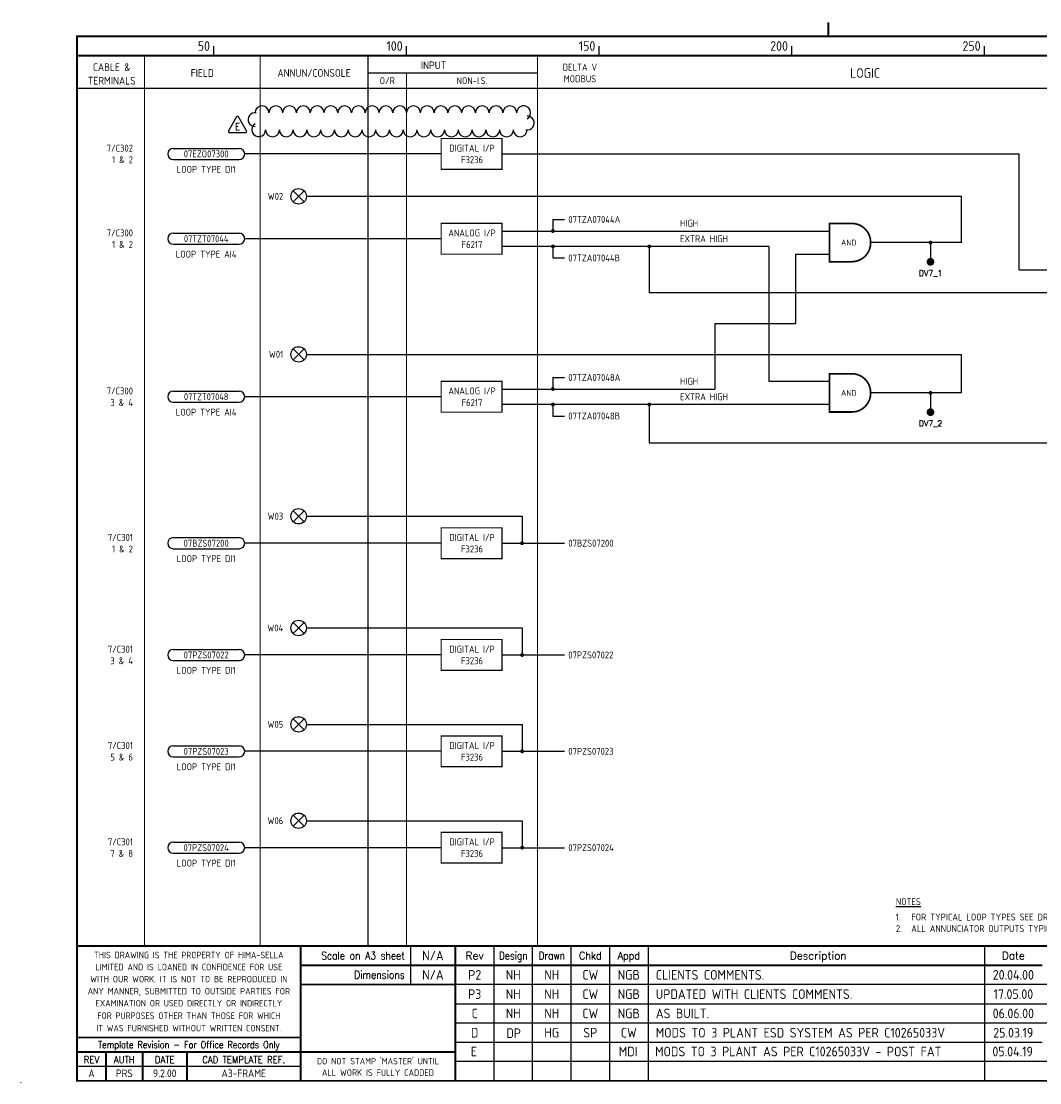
# Model space of a CAD drawing. Extents: x 0 to 408, y 0 to 275.
# Tile 1 of 2: x 0 to 264, y 0 to 275. Entities that reach past the tile are written whole.
import ezdxf
from ezdxf.enums import TextEntityAlignment as Align

# ---------------------------------------------------------------- set-up
doc = ezdxf.new("R2010")
doc.units = 0
doc.header["$LTSCALE"] = 0.25
doc.header["$MEASUREMENT"] = 0
doc.linetypes.add('HIDDEN', pattern=[0.375, 0.25, -0.125])
doc.layers.get('0').update_dxf_attribs({"color": 41, "linetype": 'CONTINUOUS'})
for name, color, linetype in [('00-DRG_FRAME', 12, 'CONTINUOUS'), ('01-DRAW', 7, 'CONTINUOUS'), ('02-TEXT', 2, 'CONTINUOUS'), ('057', 7, 'CONTINUOUS'), ('057-TEXT', 2, 'CONTINUOUS')]:
    doc.layers.add(name, color=color, linetype=linetype)
doc.styles.add('ISO', font='iso.shx')
doc.styles.add('ROMAND', font='ROMAND')
doc.styles.add('ROMANS', font='romans.shx')

# ---------------------------------------------------------------- blocks, each defined once
blk = doc.blocks.new('A3-CONTRACT')
at = {"style": 'ISO'}
for tag, height, p in [('SCALE', 2.5, (106.86, 31.75)), ('DIMS', 2.5, (106.86, 26.75)), ('CONTRACT', 5, (342, 3)), ('CAD-REF', 2.5, (282, 1.75))]:
    blk.add_attdef(tag, text='', height=height, dxfattribs=at).set_placement(p, align=Align.CENTER)
for tag, p in [('TITLE_2', (303.75, 16.75)), ('TITLE_3', (303.5, 11.75))]:
    blk.add_attdef(tag, p, '', height=2.5, dxfattribs=at)
blk = doc.blocks.new('A3-REVB')
at = {"style": 'ISO'}
for tag, p in [('B', (117.7, 21.75)), ('DES', (127.7, 21.75)), ('DRN', (137.7, 21.75)), ('CHKD', (147.7, 21.75)), ('APPD', (157.7, 21.75)), ('DATE', (258, 21.75))]:
    blk.add_attdef(tag, text='', height=2.5, dxfattribs=at).set_placement(p, align=Align.CENTER)
blk.add_attdef('DESCRIPTION', (164.7, 21.75), '', height=2.5, dxfattribs=at)
blk = doc.blocks.new('A3-REVA')
at = {"style": 'ISO'}
for tag, p in [('DESIGNED', (292, 31.75)), ('A', (117.7, 26.75)), ('DES', (127.7, 26.75)), ('DRN', (137.7, 26.75)), ('CHKD', (147.7, 26.75)), ('APPD', (157.7, 26.75)), ('DATE', (258, 26.75)), ('DRAWN', (292, 26.75)), ('CHECKED', (292, 21.75)), ('APPD', (292, 16.75)), ('DATE', (292, 11.75))]:
    blk.add_attdef(tag, text='', height=2.5, dxfattribs=at).set_placement(p, align=Align.CENTER)
blk.add_attdef('DESCRIPTION', (164.7, 26.75), '', height=2.5, dxfattribs=at)
blk = doc.blocks.new('TRI-D')
at = {"layer": '01-DRAW'}
blk.add_lwpolyline([(-0.26, 2.55), (-2.34, -1.05, 0.57735), (-2.08, -1.5), (2.08, -1.5, 0.57735), (2.34, -1.05), (0.26, 2.55, 0.57735)], format="xyb", close=True, dxfattribs=at)
at = {"layer": '02-TEXT', "color": 2, "style": 'ROMANS', "width": 0.8}
blk.add_text('E', height=1.8, dxfattribs=at).set_placement((0, 0), align=Align.MIDDLE)
blk = doc.blocks.new('*U14')
at = {"color": 0, "linetype": 'ByBlock', "lineweight": -2, "transparency": 16777216}
for centre, start, end in [((-33.51, 2.2), 0, 180), ((-29.94, 2.2), 0, 180), ((-26.37, 2.2), 0, 180), ((-22.79, 2.2), 0, 180), ((-19.22, 2.2), 0, 180), ((-15.65, 2.2), 0, 180), ((-12.08, 2.2), 0, 180), ((-8.5, 2.2), 0, 180), ((-4.93, 2.2), 0, 180), ((-1.36, 2.2), 0, 180), ((2.22, 2.2), 0, 180), ((5.79, 2.2), 0, 180), ((9.36, 2.2), 0, 180), ((12.93, 2.2), 0, 180), ((16.51, 2.2), 0, 180), ((20.08, 2.2), 0, 180), ((23.65, 2.2), 0, 180), ((27.22, 2.2), 0, 180), ((30.8, 2.2), 0, 180), ((34.37, 2.2), 301.5737, 180), ((-35.31, 0.43), 80.0197, 270), ((35.31, -0.43), 260.0197, 90), ((-34.37, -2.2), 121.5737, 0), ((-30.8, -2.2), 180, 0), ((-27.22, -2.2), 180, 0), ((-23.65, -2.2), 180, 0), ((-20.08, -2.2), 180, 0), ((-16.51, -2.2), 180, 0), ((-12.93, -2.2), 180, 0), ((-9.36, -2.2), 180, 0), ((-5.79, -2.2), 180, 0), ((-2.22, -2.2), 180, 0), ((1.36, -2.2), 180, 0), ((4.93, -2.2), 180, 0), ((8.5, -2.2), 180, 0), ((12.08, -2.2), 180, 0), ((15.65, -2.2), 180, 0), ((19.22, -2.2), 180, 0), ((22.79, -2.2), 180, 0), ((26.37, -2.2), 180, 0), ((29.94, -2.2), 180, 0), ((33.51, -2.2), 180, 0)]:
    blk.add_arc(centre, 1.8, start, end, dxfattribs=at)

msp = doc.modelspace()

# ---------------------------------------------------------------- linework, layer by layer
at = {"layer": '00-DRG_FRAME'}
for p, q in [((50, 266.5), (50, 269)), ((100, 266.5), (100, 269)), ((150, 266.5), (150, 269)), ((200, 266.5), (200, 269)), ((250, 266.5), (250, 269)), ((101.01, 35.5), (101.01, 25.5)), ((122.7, 35.5), (122.7, 0.5)), ((132.7, 0.5), (132.7, 35.5)), ((142.7, 0.5), (142.7, 35.5)), ((152.7, 35.5), (152.7, 0.5)), ((162.7, 35.5), (162.7, 0.5)), ((250, 35.5), (250, 0.5)), ((302, 25.5), (112.7, 25.5)), ((112.7, 20.5), (302, 20.5)), ((302, 15.5), (112.7, 15.5)), ((112.7, 10.5), (265, 10.5)), ((72.5, 4.25), (14.5, 4.25)), ((302, 5.5), (112.7, 5.5)), ((0, 0), (0, 0.03))]:
    msp.add_line(p, q, dxfattribs=at)
for points, const_width in [([(209.5, 271.5), (209.5, 275.18)], 0.5), ([(209.5, 271.5), (209.5, 275.18)], 0.5), ([(14.5, 266.5), (404.5, 266.5)], 0.5), ([(32, 266.5), (32, 35.5)], 0.3), ([(62, 266.5), (62, 35.5)], 0.3), ([(90, 266.5), (90, 35.5)], 0.3), ([(134, 266.5), (134, 35.5)], 0.3), ([(90, 262), (134, 262)], 0.3), ([(14.5, 258), (404.5, 258)], 0.3), ([(404.5, 35.5), (14.5, 35.5)], 0.5), ([(72.5, 0.5), (72.5, 35.5)], 0.5), ([(112.7, 0.5), (112.7, 35.5)], 0.5), ([(265, 30.5), (72.5, 30.5)], 0.5), ([(112.7, 25.5), (72.5, 25.5)], 0.5), ([(14.5, 11.75), (72.5, 11.75)], 0.5), ([(14.5, 8), (72.5, 8)], 0.5), ([(22, 0.5), (22, 8)], 0.5), ([(31.5, 0.5), (31.5, 8)], 0.5), ([(43, 0.5), (43, 8)], 0.5), ([(112.7, 8), (72.5, 8)], 0.5)]:
    msp.add_lwpolyline(points, dxfattribs=dict(at, const_width=const_width))
at = {"layer": '00-DRG_FRAME', "const_width": 0.5}
msp.add_lwpolyline([(14.5, 0.5), (404.5, 0.5), (404.5, 271.5), (14.5, 271.5)], close=True, dxfattribs=at)
at = {"layer": '00-DRG_FRAME', "linetype": 'HIDDEN', "ltscale": 20, "const_width": 0.3}
msp.add_lwpolyline([(100, 262), (100, 35.5)], dxfattribs=at)
at = {"layer": '057'}
for p, q in [((39.45, 242.44), (56.56, 242.44)), ((109, 241), (58, 241)), ((124.8, 241), (259, 241)), ((259, 210.91), (259, 241)), ((39.45, 239.56), (56.56, 239.56)), ((70.59, 231.41), (73.41, 228.58)), ((70.59, 228.58), (73.41, 231.41)), ((74, 230), (244, 230)), ((244, 218), (244, 230)), ((138, 224), (141, 224)), ((138, 224), (138, 221)), ((39.45, 220.44), (56.56, 220.44)), ((124.8, 221), (209.78, 221)), ((109, 219), (58, 219)), ((244, 218), (220.45, 218)), ((236, 218), (236, 213)), ((39.45, 217.56), (56.56, 217.56)), ((194, 217), (124.8, 217)), ((138, 217), (138, 214)), ((163, 217), (163, 204.92)), ((194, 217), (194, 182)), ((201, 215), (209.78, 215)), ((201, 197), (201, 215)), ((138, 214), (141, 214)), ((259, 210.91), (268.78, 210.91)), ((268.78, 204.92), (163, 204.92)), ((180, 197), (180, 180)), ((180, 197), (201, 197)), ((70.59, 187.58), (73.41, 190.41)), ((70.59, 190.41), (73.41, 187.58)), ((74, 189), (244, 189)), ((244, 179), (244, 189)), ((138, 183), (141, 183)), ((138, 183), (138, 180)), ((194, 182), (209.78, 182)), ((39.45, 179.44), (56.56, 179.44)), ((124.8, 180), (180, 180)), ((39.45, 176.56), (56.56, 176.56)), ((109, 178), (58, 178)), ((244, 179), (220.45, 179)), ((236, 179), (236, 174)), ((209.78, 176), (124.8, 176)), ((138, 176), (138, 173)), ((163, 176), (163, 166)), ((138, 173), (141, 173)), ((163, 166), (313.9, 166)), ((70.59, 145.58), (73.41, 148.41)), ((70.59, 148.41), (73.41, 145.58)), ((74, 147), (130, 147)), ((130, 147), (130, 140)), ((39.45, 141.44), (56.56, 141.44)), ((39.45, 138.56), (56.56, 138.56)), ((109, 140), (58, 140)), ((124.8, 140), (141, 140)), ((70.59, 119.41), (73.41, 116.58)), ((70.59, 116.58), (73.41, 119.41)), ((74, 118), (130, 118)), ((130, 118), (130, 111)), ((39.45, 112.44), (56.56, 112.44)), ((109, 111), (58, 111)), ((124.8, 111), (141, 111)), ((39.45, 109.56), (56.56, 109.56)), ((70.59, 91.58), (73.41, 94.41)), ((70.59, 94.41), (73.41, 91.58)), ((74, 93), (130, 93)), ((130, 93), (130, 86)), ((39.45, 87.44), (56.56, 87.44)), ((109, 86), (58, 86)), ((124.8, 86), (141, 86)), ((39.45, 84.56), (56.56, 84.56)), ((70.59, 66.58), (73.41, 69.41)), ((70.59, 69.41), (73.41, 66.58)), ((74, 68), (130, 68)), ((130, 68), (130, 61)), ((39.45, 62.44), (56.56, 62.44)), ((109, 61), (58, 61)), ((124.8, 61), (141, 61)), ((39.45, 59.56), (56.56, 59.56))]:
    msp.add_line(p, q, dxfattribs=at)
at = {"layer": '057', "const_width": 0.315}
for points in [[(109, 237), (124.8, 237), (124.8, 245), (109, 245)], [(109, 215), (124.8, 215), (124.8, 223), (109, 223)], [(109, 174), (124.8, 174), (124.8, 182), (109, 182)], [(109, 136), (124.8, 136), (124.8, 144), (109, 144)], [(109, 107), (124.8, 107), (124.8, 115), (109, 115)], [(109, 82), (124.8, 82), (124.8, 90), (109, 90)], [(109, 57), (124.8, 57), (124.8, 65), (109, 65)]]:
    msp.add_lwpolyline(points, close=True, dxfattribs=at)
at = {"layer": '057'}
for points, const_width in [([(220.45, 217.91), (220.45, 218.09, 0.414214), (215.58, 222.96), (209.78, 222.96), (209.78, 213.04), (215.58, 213.04, 0.414214)], 0.438), ([(137.75, 221, 1), (138.25, 221, 1)], 0.5), ([(235.75, 218, 1), (236.25, 218, 1)], 0.5), ([(137.75, 217, 1), (138.25, 217, 1)], 0.5), ([(162.75, 217, 1), (163.25, 217, 1)], 0.5), ([(235.5, 213, 1), (236.5, 213, 1)], 1), ([(220.45, 178.91), (220.45, 179.08, 0.414214), (215.58, 183.96), (209.78, 183.96), (209.78, 174.04), (215.58, 174.04, 0.414214)], 0.438), ([(137.75, 180, 1), (138.25, 180, 1)], 0.5), ([(235.75, 179, 1), (236.25, 179, 1)], 0.5), ([(137.75, 176, 1), (138.25, 176, 1)], 0.5), ([(162.75, 176, 1), (163.25, 176, 1)], 0.5), ([(235.5, 174, 1), (236.5, 174, 1)], 1), ([(129.75, 140, 1), (130.25, 140, 1)], 0.5), ([(129.75, 111, 1), (130.25, 111, 1)], 0.5), ([(129.75, 86, 1), (130.25, 86, 1)], 0.5), ([(129.75, 61, 1), (130.25, 61, 1)], 0.5)]:
    msp.add_lwpolyline(points, format="xyb", close=True, dxfattribs=dict(at, const_width=const_width))
for centre in [(72, 229.99), (72, 188.99), (72, 146.99), (72, 117.99), (72, 92.99), (72, 67.99)]:
    msp.add_circle(centre, 2, dxfattribs=at)
for centre, start, end in [((39.45, 241), 90, 270), ((56.56, 241), 270, 90), ((39.45, 219), 90, 270), ((56.56, 219), 270, 90), ((39.45, 178), 90, 270), ((56.56, 178), 270, 90), ((39.45, 140), 90, 270), ((56.56, 140), 270, 90), ((39.45, 111), 90, 270), ((56.56, 111), 270, 90), ((39.45, 86), 90, 270), ((56.56, 86), 270, 90), ((39.45, 61), 90, 270), ((56.56, 61), 270, 90)]:
    msp.add_arc(centre, 1.44, start, end, dxfattribs=at)

# ---------------------------------------------------------------- block references
at = {"color": 6}
msp.add_blockref('*U14', (96.01, 249.47), dxfattribs=at)
msp.add_blockref('TRI-D', (56.15, 248.04))
ref = msp.add_blockref('A3-CONTRACT', (0, 0))
ref.add_attrib('SCALE', 'N/A', dxfattribs={"height": 2.5, "style": 'ISO'}).set_placement((106.86, 31.75), align=Align.CENTER)
ref.add_attrib('DIMS', 'N/A', dxfattribs={"height": 2.5, "style": 'ISO'}).set_placement((106.86, 26.75), align=Align.CENTER)
ref.add_attrib('CAD-REF', '10265-P3-057#NH01', dxfattribs={"height": 2.4, "style": 'ISO'}).set_placement((283.57, 1.75), align=Align.CENTER)
ref.add_attrib('TITLE_2', 'ICI SYNETIX ESD SYSTEM - No.3 AND No.7 PLANTS', (303.75, 16.75), dxfattribs={"height": 2.5, "style": 'ISO'})
ref.add_attrib('TITLE_3', 'FISHER-ROSEMOUNT - P.O. No. 99003994', (303.5, 11.75), dxfattribs={"height": 2.5, "style": 'ISO'})
ref.add_attrib('CONTRACT', 'C10265H/P3', dxfattribs={"height": 5, "style": 'ISO'}).set_placement((342, 3), align=Align.CENTER)
at = {"layer": '057-TEXT'}
ref = msp.add_blockref('A3-REVA', (0, 0), dxfattribs=at)
ref.add_attrib('DESIGNED', 'NH', dxfattribs={"layer": '0', "height": 2.5, "style": 'ISO'}).set_placement((292, 31.75), align=Align.CENTER)
ref.add_attrib('DRAWN', 'NH', dxfattribs={"layer": '0', "height": 2.5, "style": 'ISO'}).set_placement((292, 26.75), align=Align.CENTER)
ref.add_attrib('CHECKED', 'CW', dxfattribs={"layer": '0', "height": 2.5, "style": 'ISO'}).set_placement((292, 21.75), align=Align.CENTER)
ref.add_attrib('APPD', 'NGB', dxfattribs={"layer": '0', "height": 2.5, "style": 'ISO'}).set_placement((292, 16.75), align=Align.CENTER)
ref.add_attrib('A', 'P2', dxfattribs={"layer": '0', "height": 2.5, "style": 'ISO'}).set_placement((117.7, 26.75), align=Align.CENTER)
ref.add_attrib('DES', 'NH', dxfattribs={"layer": '0', "height": 2.5, "style": 'ISO'}).set_placement((127.7, 26.75), align=Align.CENTER)
ref.add_attrib('DRN', 'NH', dxfattribs={"layer": '0', "height": 2.5, "style": 'ISO'}).set_placement((137.7, 26.75), align=Align.CENTER)
ref.add_attrib('CHKD', 'CW', dxfattribs={"layer": '0', "height": 2.5, "style": 'ISO'}).set_placement((147.7, 26.75), align=Align.CENTER)
ref.add_attrib('APPD', 'NGB', dxfattribs={"layer": '0', "height": 2.5, "style": 'ISO'}).set_placement((157.7, 26.75), align=Align.CENTER)
ref.add_attrib('DESCRIPTION', 'CLIENTS COMMENTS.', (164.7, 26.75), dxfattribs={"layer": '0', "height": 2.5, "style": 'ISO'})
ref.add_attrib('DATE', '20.04.00', dxfattribs={"layer": '0', "height": 2.5, "style": 'ISO'}).set_placement((257.5, 26.75), align=Align.CENTER)
ref.add_attrib('DATE', '09.03.00', dxfattribs={"layer": '0', "height": 2.5, "style": 'ISO'}).set_placement((292, 11.75), align=Align.CENTER)
ref = msp.add_blockref('A3-REVB', (0, 0), dxfattribs=at)
ref.add_attrib('B', 'P3', dxfattribs={"layer": '0', "height": 2.5, "style": 'ISO'}).set_placement((117.7, 21.75), align=Align.CENTER)
ref.add_attrib('DES', 'NH', dxfattribs={"layer": '0', "height": 2.5, "style": 'ISO'}).set_placement((127.7, 21.75), align=Align.CENTER)
ref.add_attrib('DRN', 'NH', dxfattribs={"layer": '0', "height": 2.5, "style": 'ISO'}).set_placement((137.7, 21.75), align=Align.CENTER)
ref.add_attrib('CHKD', 'CW', dxfattribs={"layer": '0', "height": 2.5, "style": 'ISO'}).set_placement((147.7, 21.75), align=Align.CENTER)
ref.add_attrib('APPD', 'NGB', dxfattribs={"layer": '0', "height": 2.5, "style": 'ISO'}).set_placement((157.7, 21.75), align=Align.CENTER)
ref.add_attrib('DESCRIPTION', 'UPDATED WITH CLIENTS COMMENTS.', (164.7, 21.75), dxfattribs={"layer": '0', "height": 2.5, "style": 'ISO'})
ref.add_attrib('DATE', '17.05.00', dxfattribs={"layer": '0', "height": 2.5, "style": 'ISO'}).set_placement((257.5, 21.75), align=Align.CENTER)
ref = msp.add_blockref('A3-REVB', (0, -5), dxfattribs=at)
ref.add_attrib('B', 'C', dxfattribs={"layer": '0', "height": 2.5, "style": 'ISO'}).set_placement((117.7, 16.75), align=Align.CENTER)
ref.add_attrib('DES', 'NH', dxfattribs={"layer": '0', "height": 2.5, "style": 'ISO'}).set_placement((127.7, 16.75), align=Align.CENTER)
ref.add_attrib('DRN', 'NH', dxfattribs={"layer": '0', "height": 2.5, "style": 'ISO'}).set_placement((137.7, 16.75), align=Align.CENTER)
ref.add_attrib('CHKD', 'CW', dxfattribs={"layer": '0', "height": 2.5, "style": 'ISO'}).set_placement((147.7, 16.75), align=Align.CENTER)
ref.add_attrib('APPD', 'NGB', dxfattribs={"layer": '0', "height": 2.5, "style": 'ISO'}).set_placement((157.7, 16.75), align=Align.CENTER)
ref.add_attrib('DESCRIPTION', 'AS BUILT.', (164.7, 16.75), dxfattribs={"layer": '0', "height": 2.5, "style": 'ISO'})
ref.add_attrib('DATE', '06.06.00', dxfattribs={"layer": '0', "height": 2.5, "style": 'ISO'}).set_placement((257.5, 16.75), align=Align.CENTER)
ref = msp.add_blockref('A3-REVB', (-0.02, -10.01), dxfattribs=at)
ref.add_attrib('B', 'D', dxfattribs={"layer": '0', "height": 2.5, "style": 'ISO'}).set_placement((117.68, 11.74), align=Align.CENTER)
ref.add_attrib('DES', 'DP', dxfattribs={"layer": '0', "height": 2.5, "style": 'ISO'}).set_placement((127.8, 11.62), align=Align.CENTER)
ref.add_attrib('DRN', 'HG', dxfattribs={"layer": '0', "height": 2.5, "style": 'ISO'}).set_placement((137.68, 11.74), align=Align.CENTER)
ref.add_attrib('CHKD', 'SP', dxfattribs={"layer": '0', "height": 2.5, "style": 'ISO'}).set_placement((147.68, 11.74), align=Align.CENTER)
ref.add_attrib('APPD', 'CW', dxfattribs={"layer": '0', "height": 2.5, "style": 'ISO'}).set_placement((157.68, 11.74), align=Align.CENTER)
ref.add_attrib('DESCRIPTION', 'MODS TO 3 PLANT ESD SYSTEM AS PER C10265033V', (164.68, 11.74), dxfattribs={"layer": '0', "height": 2.5, "style": 'ISO'})
ref.add_attrib('DATE', '25.03.19', dxfattribs={"layer": '0', "height": 2.5, "style": 'ISO'}).set_placement((257.48, 11.74), align=Align.CENTER)
ref = msp.add_blockref('A3-REVB', (-0.19, -14.89), dxfattribs=at)
ref.add_attrib('B', 'E', dxfattribs={"layer": '0', "height": 2.5, "style": 'ISO'}).set_placement((117.51, 6.86), align=Align.CENTER)
ref.add_attrib('APPD', 'MDI', dxfattribs={"layer": '0', "height": 2.5, "style": 'ISO'}).set_placement((157.51, 6.86), align=Align.CENTER)
ref.add_attrib('DESCRIPTION', 'MODS TO 3 PLANT AS PER C10265033V - POST FAT', (164.51, 6.86), dxfattribs={"layer": '0', "height": 2.5, "style": 'ISO'})
ref.add_attrib('DATE', '05.04.19', dxfattribs={"layer": '0', "height": 2.5, "style": 'ISO'}).set_placement((257.31, 6.86), align=Align.CENTER)

# ---------------------------------------------------------------- texts
at = {"layer": '00-DRG_FRAME', "style": 'ISO'}
for s, p in [('50', (49, 267.75)), ('100', (99, 267.75)), ('150', (149, 267.75)), ('200', (199, 267.75)), ('250', (249, 267.75))]:
    msp.add_text(s, height=2.5, dxfattribs=at).set_placement(p, align=Align.RIGHT)
for s, height, p in [('CABLE &', 2, (23.5, 263.5)), ('INPUT', 2, (107, 264)), ('DELTA V', 1.8, (145, 263.5)), ('FIELD', 2, (47, 262)), ('ANNUN/CONSOLE', 2, (76, 262)), ('MODBUS', 1.8, (145, 260.5)), ('LOGIC', 2.5, (219, 262)), ('TERMINALS', 2, (23.5, 260)), ('O/R', 1.8, (95, 260)), ('NON-I.S.', 1.8, (117, 260))]:
    msp.add_text(s, height=height, dxfattribs=at).set_placement(p, align=Align.MIDDLE)
at = {"layer": '00-DRG_FRAME', "color": 3, "style": 'ISO'}
for s, width, p in [('THIS DRAWING IS THE PROPERTY OF HIMA-SELLA', 0.9, (43.5, 33.14)), ("DO NOT STAMP 'MASTER' UNTIL", 0.95, (92.6, 5.77))]:
    msp.add_text(s, height=1.7, dxfattribs=dict(at, width=width)).set_placement(p, align=Align.MIDDLE)
at = {"layer": '00-DRG_FRAME', "color": 4, "style": 'ROMAND', "width": 0.87}
for s, p in [('Scale on A3 sheet', (99.54, 32)), ('Dimensions', (99.54, 27.01))]:
    msp.add_text(s, height=2, dxfattribs=at).set_placement(p, align=Align.RIGHT)
at = {"layer": '00-DRG_FRAME', "color": 4, "style": 'ROMAND'}
for s, p in [('Rev', (117.7, 32)), ('Description', (206.85, 32)), ('Date', (257.5, 32))]:
    msp.add_text(s, height=2, dxfattribs=at).set_placement(p, align=Align.CENTER)
for s, width, p in [('Design', 0.85, (127.7, 32)), ('Drawn', 0.85, (137.7, 32)), ('Chkd', 0.9, (147.7, 32)), ('Appd', 0.9, (157.7, 32))]:
    msp.add_text(s, height=2, dxfattribs=dict(at, width=width)).set_placement(p, align=Align.CENTER)
at = {"layer": '00-DRG_FRAME', "color": 3, "style": 'ISO'}
for s, width, p in [('LIMITED AND IS LOANED IN CONFIDENCE FOR USE', 0.9, (43.5, 30.02)), ('WITH OUR WORK. IT IS NOT TO BE REPRODUCED IN', 0.87, (43.5, 26.89)), ('ANY MANNER, SUBMITTED TO OUTSIDE PARTIES FOR', 0.87, (43.5, 23.76)), ('EXAMINATION OR USED DIRECTLY OR INDIRECTLY', 0.9, (43.5, 20.64)), ('FOR PURPOSES OTHER THAN THOSE FOR WHICH', 0.9, (43.5, 17.41)), ('IT WAS FURNISHED WITHOUT WRITTEN CONSENT.', 0.9, (43.5, 14.16))]:
    msp.add_text(s, height=1.7, dxfattribs=dict(at, width=width)).set_placement(p, align=Align.MIDDLE_CENTER)
at = {"layer": '00-DRG_FRAME', "color": 4, "style": 'ROMAND'}
for s, width, p in [('Template Revision - For Office Records Only', 0.85, (43.5, 9.62)), ('REV', 0.9, (18.25, 6)), ('AUTH', 0.9, (26.75, 6)), ('DATE', 0.9, (37.25, 6)), ('CAD TEMPLATE REF.', 0.9, (57.75, 6))]:
    msp.add_text(s, height=1.8, dxfattribs=dict(at, width=width)).set_placement(p, align=Align.MIDDLE)
at = {"layer": '00-DRG_FRAME', "color": 41, "style": 'ISO'}
for s, p in [('A', (18.25, 1.45)), ('PRS', (26.75, 1.45)), ('9.2.00', (37.25, 1.45)), ('A3-FRAME', (57.75, 1.45))]:
    msp.add_text(s, height=2, dxfattribs=at).set_placement(p, align=Align.CENTER)
at = {"layer": '00-DRG_FRAME', "color": 3, "style": 'ISO'}
msp.add_text('ALL WORK IS FULLY CADDED', height=1.7, dxfattribs=at).set_placement((92.6, 2.64), align=Align.MIDDLE_CENTER)
at = {"layer": '02-TEXT', "style": 'ISO'}
for s, p in [('%%UNOTES', (227, 47)), ('1.', (227, 43)), ('FOR TYPICAL LOOP TYPES SEE DRGS C10265H/070 & 071', (231, 43)), ('2.', (227, 40)), ('ALL ANNUNCIATOR OUTPUTS TYPICAL LOOP TYPE DO3', (231, 40))]:
    msp.add_text(s, height=1.8, dxfattribs=at).set_placement(p, align=Align.MIDDLE_LEFT)
at = {"layer": '057-TEXT', "style": 'ISO'}
for s, p in [('7/C302', (29, 242.5)), ('1 & 2', (29, 239.5)), ('W02', (68, 230)), ('7/C300', (29, 220.5)), ('1 & 2', (29, 217.5)), ('W01', (68, 189)), ('7/C300', (29, 179.5)), ('3 & 4', (29, 176.5)), ('W03', (68, 147)), ('7/C301', (29, 141.5)), ('1 & 2', (29, 138.5)), ('W04', (68, 118)), ('7/C301', (29, 112.5)), ('3 & 4', (29, 109.5)), ('W05', (68, 93)), ('7/C301', (29, 87.5)), ('5 & 6', (29, 84.5)), ('W06', (68, 68)), ('7/C301', (29, 62.5)), ('7 & 8', (29, 59.5))]:
    msp.add_text(s, height=1.8, dxfattribs=at).set_placement(p, align=Align.MIDDLE_RIGHT)
at = {"layer": '057-TEXT'}
for s, height, style, p in [('DIGITAL I/P', 1.8, 'ISO', (117, 242.5)), ('07EZO07300', 1.8, 'ISO', (48, 241)), ('F3236', 1.8, 'ISO', (117, 239.5)), ('LOOP TYPE DI1', 1.8, 'ISO', (48, 237)), ('ANALOG I/P', 1.8, 'ISO', (117, 220.5)), ('F6217', 1.8, 'ISO', (117, 217.5)), ('AND', 1.5, 'ISO', (214.78, 218)), ('LOOP TYPE AI4', 1.8, 'ISO', (48, 215)), ('DV7_1', 1.5, 'ROMANS', (236, 210)), ('ANALOG I/P', 1.8, 'ISO', (117, 179.5)), ('AND', 1.5, 'ISO', (214.78, 179)), ('F6217', 1.8, 'ISO', (117, 176.5)), ('LOOP TYPE AI4', 1.8, 'ISO', (48, 174)), ('DV7_2', 1.5, 'ROMANS', (236, 171)), ('07BZS07200', 1.8, 'ISO', (48, 140)), ('DIGITAL I/P', 1.8, 'ISO', (117, 141.5)), ('F3236', 1.8, 'ISO', (117, 138.5)), ('LOOP TYPE DI1', 1.8, 'ISO', (48, 136)), ('DIGITAL I/P', 1.8, 'ISO', (117, 112.5)), ('07PZS07022', 1.8, 'ISO', (48, 111)), ('F3236', 1.8, 'ISO', (117, 109.5)), ('LOOP TYPE DI1', 1.8, 'ISO', (48, 107)), ('DIGITAL I/P', 1.8, 'ISO', (117, 87.5)), ('07PZS07023', 1.8, 'ISO', (48, 86)), ('F3236', 1.8, 'ISO', (117, 84.5)), ('LOOP TYPE DI1', 1.8, 'ISO', (48, 82)), ('DIGITAL I/P', 1.8, 'ISO', (117, 62.5)), ('07PZS07024', 1.8, 'ISO', (48, 61)), ('F3236', 1.8, 'ISO', (117, 59.5)), ('LOOP TYPE DI1', 1.8, 'ISO', (48, 57))]:
    msp.add_text(s, height=height, dxfattribs=dict(at, style=style)).set_placement(p, align=Align.MIDDLE)
at = {"layer": '057-TEXT', "style": 'ISO'}
for s, p in [('07TZA07044A', (142, 224)), ('HIGH', (171, 223)), ('EXTRA HIGH', (171, 219)), ('07TZA07044B', (142, 214)), ('07TZA07048A', (142, 183)), ('HIGH', (171, 182)), ('EXTRA HIGH', (171, 178)), ('07TZA07048B', (142, 173)), ('07BZS07200', (142, 140)), ('07PZS07022', (142, 111)), ('07PZS07023', (142, 86)), ('07PZS07024', (142, 61))]:
    msp.add_text(s, height=1.8, dxfattribs=at).set_placement(p, align=Align.MIDDLE_LEFT)
at = {"layer": '057-TEXT', "style": 'ISO', "width": 0.9}
for s, p in [('07TZT07044', (48, 219)), ('07TZT07048', (48, 178))]:
    msp.add_text(s, height=1.8, dxfattribs=at).set_placement(p, align=Align.MIDDLE)

doc.saveas('drawing.dxf')
